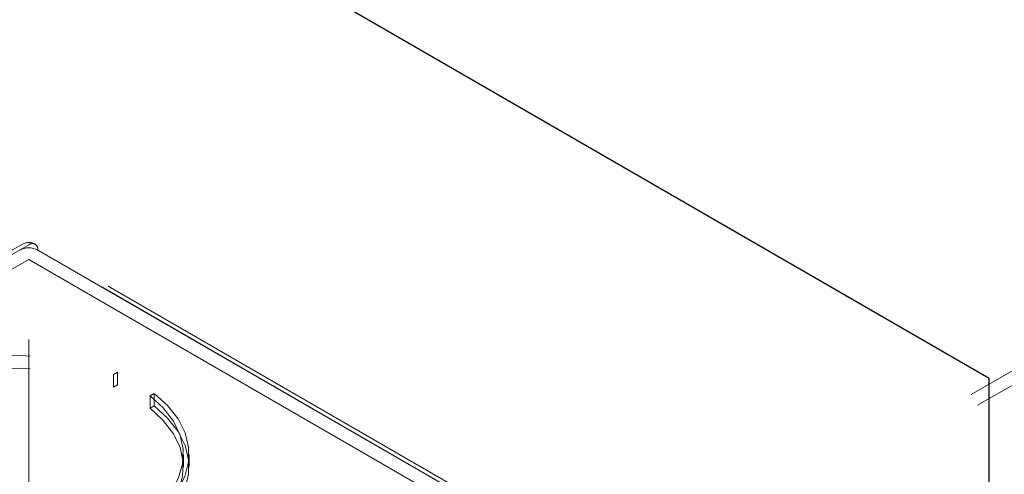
# Model space of a CAD drawing. Header units: inches. Extents: x 3.3 to 19.7, y 2 to 14.1.
# Tile 37 of 42: x 17.3037 to 17.4375, y 10.5025 to 10.5642. Entities that reach past the tile are written whole.
import ezdxf

# ---------------------------------------------------------------- set-up
doc = ezdxf.new("R2010")
doc.units = ezdxf.units.IN
doc.header["$MEASUREMENT"] = 0
doc.linetypes.add('DOT2', pattern=[0.025, 0, -0.025])
doc.linetypes.add('HIDDEN', pattern=[0.07500000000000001, 0.05, -0.025])

msp = doc.modelspace()

# ---------------------------------------------------------------- linework, layer by layer
at = {"linetype": 'DOT2', "ltscale": 0.75}
for p, q in [((17.43545259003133, 10.51549249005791), (17.26892025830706, 10.61162955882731)), ((17.43545259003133, 10.29030281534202), (17.43545259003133, 10.51549249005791))]:
    msp.add_line(p, q, dxfattribs=at)
at = {"color": 7, "linetype": 'HIDDEN', "lineweight": 18}
for p, q in [((17.51961713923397, 10.56335009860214), (17.34638542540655, 10.46334555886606)), ((17.52047452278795, 10.56186490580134), (17.34724280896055, 10.46186036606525)), ((17.30408217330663, 10.53375808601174), (17.25124650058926, 10.50325670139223)), ((17.25212138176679, 10.50317006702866), (17.30495705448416, 10.53367145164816)), ((17.40147186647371, 10.47795463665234), (17.30495705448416, 10.53367145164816)), ((17.40234674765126, 10.47804127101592), (17.30583193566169, 10.53375808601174)), ((17.30619442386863, 10.53295690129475), (17.4027092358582, 10.47724008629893)), ((17.25533854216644, 10.50302692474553), (17.30495705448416, 10.53167108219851)), ((17.30495705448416, 10.42079088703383), (17.30495705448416, 10.53167108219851)), ((17.30495705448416, 10.53167108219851), (17.40097691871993, 10.47623999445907)), ((17.31647557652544, 10.51603413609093), (17.31702606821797, 10.51635192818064)), ((17.31647557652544, 10.51431949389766), (17.31647557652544, 10.51603413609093)), ((17.31702606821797, 10.51463728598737), (17.31702606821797, 10.51635192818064)), ((17.31647557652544, 10.51431949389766), (17.31702606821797, 10.51463728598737)), ((17.32197554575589, 10.51349465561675), (17.32142505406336, 10.51317686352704)), ((17.32142505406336, 10.51146222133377), (17.32142505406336, 10.51317686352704)), ((17.32197554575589, 10.51178001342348), (17.32197554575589, 10.51349465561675)), ((17.32197554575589, 10.51178001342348), (17.32142505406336, 10.51146222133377)), ((17.32595915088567, 10.50349123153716), (17.32595915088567, 10.50520587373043)), ((17.32672910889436, 10.50349123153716), (17.32672910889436, 10.50520587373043))]:
    msp.add_line(p, q, dxfattribs=at)
at = {"color": 7, "linetype": 'HIDDEN', "lineweight": 18, "flags": 128}
for points in [[(17.32197554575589, 10.51349465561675), (17.32382066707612, 10.51182588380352), (17.32523608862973, 10.51002263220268), (17.32619305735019, 10.5081215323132), (17.32667213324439, 10.50616120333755), (17.32666358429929, 10.50418146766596), (17.32616758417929, 10.5022225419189), (17.32519420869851, 10.50032421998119), (17.32376323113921, 10.49852506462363), (17.32190372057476, 10.49686162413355), (17.3196534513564, 10.49536768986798), (17.31705813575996, 10.49407360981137), (17.31417049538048, 10.4930056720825), (17.31104919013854, 10.49218557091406), (17.30775762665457, 10.49162996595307), (17.30436267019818, 10.49135014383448), (17.30093328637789, 10.49135178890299), (17.29753914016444, 10.49163486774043), (17.29424918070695, 10.49219362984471), (17.29113024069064, 10.49301672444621), (17.28824567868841, 10.49408743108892), (17.28565409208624, 10.49538399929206), (17.2834081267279, 10.49688009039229), (17.28155340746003, 10.49854531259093), (17.28012761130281, 10.50034583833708), (17.27915970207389, 10.50224509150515), (17.27866934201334, 10.5042044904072), (17.27866649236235, 10.50618423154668), (17.2791512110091, 10.50814409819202), (17.28011365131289, 10.51004427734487), (17.2815342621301, 10.5118461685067), (17.28338418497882, 10.51351316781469), (17.28562584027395, 10.5150114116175), (17.28821369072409, 10.51631046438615), (17.29109516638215, 10.5173839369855), (17.29421173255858, 10.51821002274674), (17.29750007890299, 10.51877194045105), (17.30089340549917, 10.51905827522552), (17.30432277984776, 10.51906321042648), (17.30771853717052, 10.5187866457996), (17.31101169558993, 10.51823419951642), (17.3141353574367, 10.51741709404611), (17.31702606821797, 10.51635192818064)], [(17.32142505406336, 10.51317686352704), (17.32323306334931, 10.51151804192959), (17.32460413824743, 10.50972510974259), (17.32550914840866, 10.50783616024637), (17.32592886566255, 10.50589132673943), (17.32585437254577, 10.50393192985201), (17.3252872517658, 10.50199959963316), (17.32423955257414, 10.50013539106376), (17.32273353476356, 10.49837891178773), (17.32080119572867, 10.49676748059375), (17.31848359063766, 10.49533533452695), (17.31582996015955, 10.49411290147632), (17.31289668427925, 10.49312615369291), (17.3097460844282, 10.49239605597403), (17.30644509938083, 10.4919381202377), (17.30306386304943, 10.4917620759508), (17.29967421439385, 10.49187166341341), (17.29634817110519, 10.49226455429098), (17.2931563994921, 10.49293240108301), (17.29016671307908, 10.49386101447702), (17.28744263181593, 10.49503066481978), (17.28504203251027, 10.49641650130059), (17.2830159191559, 10.49798907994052), (17.28140733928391, 10.49971498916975), (17.28025046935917, 10.50155755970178), (17.27956988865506, 10.50347764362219), (17.2793800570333, 10.50543444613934), (17.27968500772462, 10.50738639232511), (17.28047826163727, 10.50929201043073), (17.28174296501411, 10.51111081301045), (17.28345224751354, 10.5128041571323), (17.28556979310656, 10.51433606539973), (17.28805061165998, 10.51567399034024), (17.29084199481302, 10.51678950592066), (17.29388463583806, 10.51765891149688), (17.29711388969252, 10.51826373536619), (17.30046114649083, 10.51859112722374), (17.30385528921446, 10.5186341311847), (17.30722420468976, 10.51839183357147), (17.31049631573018, 10.51786938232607), (17.313602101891, 10.51707787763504), (17.31647557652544, 10.51603413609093)], [(17.32197554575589, 10.51178001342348), (17.32382066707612, 10.51011124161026), (17.32523608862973, 10.50830799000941), (17.32619305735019, 10.50640689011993), (17.32667213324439, 10.50444656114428), (17.32666358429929, 10.50246682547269), (17.32616758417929, 10.50050789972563), (17.32519420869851, 10.49860957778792), (17.32376323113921, 10.49681042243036), (17.32190372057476, 10.49514698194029), (17.3196534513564, 10.49365304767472), (17.31705813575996, 10.4923589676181), (17.31417049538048, 10.49129102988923), (17.31104919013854, 10.49047092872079), (17.30775762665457, 10.4899153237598), (17.30436267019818, 10.48963550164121), (17.30093328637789, 10.48963714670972), (17.29753914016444, 10.48992022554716), (17.29424918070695, 10.49047898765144), (17.29113024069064, 10.49130208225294), (17.28824567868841, 10.49237278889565), (17.28565409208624, 10.49366935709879), (17.2834081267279, 10.49516544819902), (17.28155340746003, 10.49683067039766), (17.28012761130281, 10.49863119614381), (17.27915970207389, 10.50053044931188), (17.27866934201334, 10.50248984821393), (17.27866649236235, 10.50446958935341), (17.2791512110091, 10.50642945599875), (17.28011365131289, 10.5083296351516), (17.2815342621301, 10.51013152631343), (17.28338418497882, 10.51179852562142), (17.28562584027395, 10.51329676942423), (17.28821369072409, 10.51459582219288), (17.29109516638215, 10.51566929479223), (17.29421173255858, 10.51649538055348), (17.29750007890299, 10.51705729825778), (17.30089340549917, 10.51734363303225), (17.30432277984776, 10.51734856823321), (17.30771853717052, 10.51707200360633), (17.31101169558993, 10.51651955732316), (17.3141353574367, 10.51570245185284), (17.31702606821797, 10.51463728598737)], [(17.32142505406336, 10.51146222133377), (17.32323306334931, 10.50980339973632), (17.32460413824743, 10.50801046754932), (17.32550914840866, 10.5061215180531), (17.32592886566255, 10.50417668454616), (17.32585437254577, 10.50221728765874), (17.3252872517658, 10.50028495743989), (17.32423955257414, 10.49842074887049), (17.32273353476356, 10.49666426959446), (17.32080119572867, 10.49505283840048), (17.31848359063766, 10.49362069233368), (17.31582996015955, 10.49239825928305), (17.31289668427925, 10.49141151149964), (17.3097460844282, 10.49068141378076), (17.30644509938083, 10.49022347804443), (17.30306386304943, 10.49004743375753), (17.29967421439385, 10.49015702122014), (17.29634817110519, 10.49054991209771), (17.2931563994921, 10.49121775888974), (17.29016671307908, 10.49214637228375), (17.28744263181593, 10.49331602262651), (17.28504203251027, 10.49470185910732), (17.2830159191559, 10.49627443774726), (17.28140733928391, 10.49800034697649), (17.28025046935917, 10.49984291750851), (17.27956988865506, 10.50176300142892), (17.2793800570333, 10.50371980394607), (17.27968500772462, 10.50567175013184), (17.28047826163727, 10.50757736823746), (17.28174296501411, 10.50939617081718), (17.28345224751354, 10.51108951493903), (17.28556979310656, 10.51262142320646), (17.28805061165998, 10.51395934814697), (17.29084199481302, 10.51507486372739), (17.29388463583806, 10.51594426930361), (17.29711388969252, 10.51654909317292), (17.30046114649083, 10.51687648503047), (17.30385528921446, 10.51691948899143), (17.30722420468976, 10.51667719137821), (17.31049631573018, 10.51615474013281), (17.313602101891, 10.51536323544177), (17.31647557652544, 10.51431949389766)]]:
    msp.add_lwpolyline(points, dxfattribs=at)
at = {"color": 7, "linetype": 'HIDDEN', "lineweight": 18}
for centre, radius, start, end in [((17.30495705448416, 10.53224258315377), 0.001749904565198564, 60.00268826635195, 119.9973117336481), ((17.30544008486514, 10.53307926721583), 0.0007641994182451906, 350.7859630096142, 129.2032852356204), ((17.30495705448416, 10.530568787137), 0.002689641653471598, 62.6096722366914, 117.3903277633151)]:
    msp.add_arc(centre, radius, start, end, dxfattribs=at)

doc.saveas('drawing.dxf')
